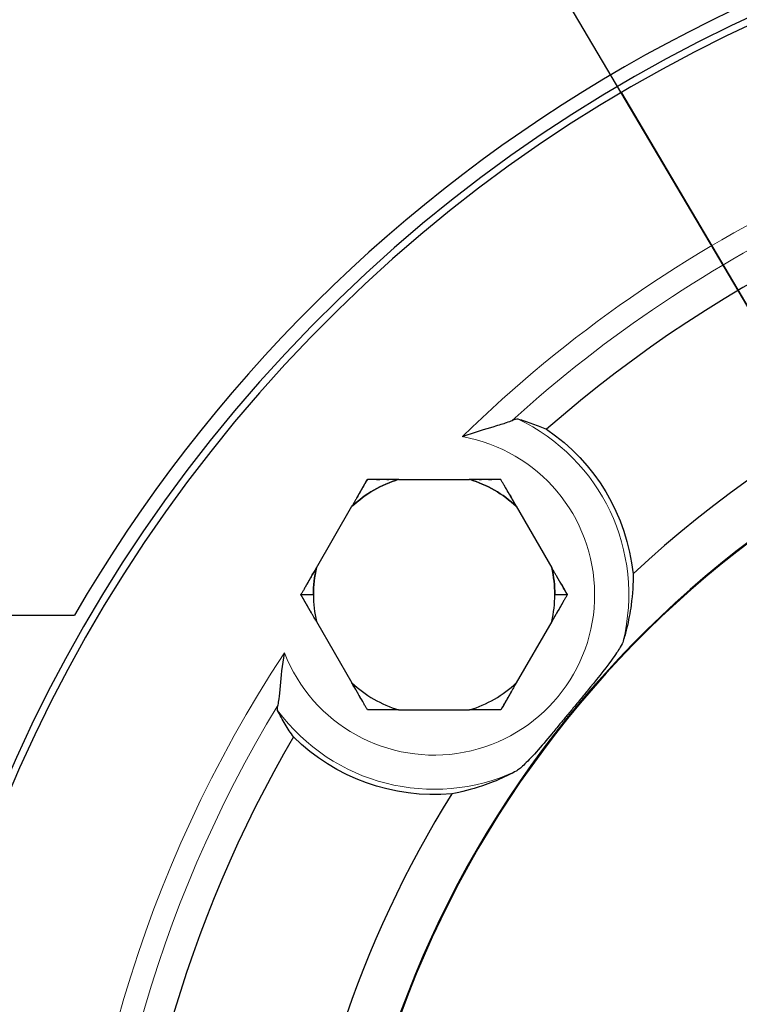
# Model space of a CAD drawing. Header units: millimetres. Extents: x 18 to 610, y -123 to 280.
# Tile 61 of 83: x 383 to 414, y -14 to 29. Entities that reach past the tile are written whole.
import ezdxf

# ---------------------------------------------------------------- set-up
doc = ezdxf.new("R2010")
doc.units = ezdxf.units.MM
doc.linetypes.add('SOLID', pattern=[0])
doc.styles.add('Arial', font='Arial.ttf', dxfattribs={"height": 7})
doc.dimstyles.get("Standard").update_dxf_attribs({"dimtxt": 5, "dimasz": 5, "dimexe": 0.18, "dimexo": 0.0625, "dimgap": 0.09, "dimtad": 0, "dimtih": 1, "dimtoh": 1, "dimdec": 4, "dimzin": 0, "dimdsep": 46, "dimtxsty": 'Arial', "dimcen": 0.09, "dimadec": 0, "dimazin": 0, "dimtfac": 1, "dimtdec": 4, "dimtofl": 0, "dimtmove": 0, "dimatfit": 3, "dimfxl": 0, "dimtolj": 1, "dimtzin": 0, "dimarcsym": 0})

# ---------------------------------------------------------------- blocks, each defined once
blk = doc.blocks.new('*D6')
at = {"color": 0, "lineweight": -2}
for p, q in [((475.144, -86.426), (389.107, 59.337)), ((408.976, 25.674), (471.585, -80.398))]:
    blk.add_line(p, q, dxfattribs=at)
at = {"color": 0}
blk.add_solid([(470.581, -80.991), (472.59, -79.805), (475.144, -86.426)], dxfattribs=at)
at = {"layer": 'Defpoints', "color": 0}
for p in [(408.976, 25.674), (475.144, -86.426)]:
    blk.add_point(p, dxfattribs=at)
at = {"color": 0, "lineweight": 9, "insert": (405.057, 46.609), "char_height": 7, "attachment_point": 5, "rotation": 300.5513, "style": 'Arial'}
blk.add_mtext('\\A1;Ø130.2', dxfattribs=at)
blk = doc.blocks.new('BlockOfViews_7')
at = {"linetype": 'SOLID', "lineweight": 30}
for p, q in [((399.196, 8.69, 14.467), (402.31, 8.69, 14.467)), ((395.587, 4.809, 14.467), (397.144, 7.505, 14.467)), ((404.362, 7.505, 14.467), (405.919, 4.809, 14.467)), ((394.903, 3.624, 14.15), (395.453, 3.624, 14.467)), ((406.053, 3.624, 14.467), (406.603, 3.624, 14.15)), ((385.253, 3.224, -17.473), (385.263, 3.224, -17.473)), ((382.06, 2.724, -11.473), (384.96, 2.724, -11.473)), ((395.587, 2.439, 14.467), (397.144, -0.257, 14.467)), ((405.919, 2.439, 14.467), (404.362, -0.257, 14.467)), ((399.196, -1.442, 14.467), (402.31, -1.442, 14.467))]:
    blk.add_line(p, q, dxfattribs=at)
for centre, radius, start, end in [((442.06, -30.376, -11.473), 66, 90, 149.89971), ((442.06, -30.376, -7.773), 65.4, 48.54992, 318.36116), ((442.06, -30.376, 10.227), 65.086, 48.87291, 318.68174), ((442.06, -30.376, 2.027), 55, 99.154, 131.3879), ((442.06, -30.376, 2.027), 47.75, 97.5366, 133.0053), ((442.06, -30.376, 10.227), 45.553, 33.4651, 175.5936), ((442.06, -30.376, 10.227), 45.519, 33.399, 175.5901), ((400.753, 3.624, 14.467), 5.3, 107.0799, 132.9201), ((400.753, 3.624, 14.467), 5.3, 47.0799, 72.9201), ((400.753, 3.624, 14.467), 5.3, 167.0799, 180), ((400.753, 3.624, 14.467), 5.3, 0, 12.9201), ((400.753, 3.624, 14.467), 5.3, 180, 192.9201), ((400.753, 3.624, 14.467), 5.3, 180, 192.9201), ((400.753, 3.624, 14.467), 5.3, 347.0799, 0), ((400.753, 3.624, 14.467), 5.3, 347.0799, 0), ((400.753, 3.624, 14.467), 5.3, 227.0799, 252.9201), ((400.753, 3.624, 14.467), 5.3, 227.0799, 252.9201), ((400.753, 3.624, 14.467), 5.3, 287.0799, 312.9201), ((400.753, 3.624, 14.467), 5.3, 287.0799, 312.9201), ((442.06, -30.376, 2.027), 55, 149.6959, 178.875), ((442.06, -30.376, 2.027), 47.75, 148.0785, 175.6711)]:
    blk.add_arc(centre, radius, start, end, dxfattribs=at)
at = {"color": 196, "linetype": 'SOLID', "lineweight": 9}
for centre, radius, start, end in [((442.06, -30.376, 10.227), 57.285, 96.1605, 134.3813), ((400.753, 3.624, 8.779), 8.551, 346.1827, 64.5863), ((442.06, -30.376, 10.227), 57.285, 146.7024, 213.2976), ((400.753, 3.624, 8.779), 8.551, 216.4975, 294.901)]:
    blk.add_arc(centre, radius, start, end, dxfattribs=at)
at = {"color": 196, "linetype": 'SOLID', "lineweight": 9, "extrusion": (0, 0, -1)}
for centre, radius, start, end in [((-442.06, -30.376, -9.401), 56.3, 47.7239, 81.7342), ((-400.753, 3.624, -10.227), 7.051, 100.1273, 338.7889), ((-442.06, -30.376, -9.401), 56.3, 328.8077, 31.1923)]:
    blk.add_arc(centre, radius, start, end, dxfattribs=at)
at = {"linetype": 'SOLID', "lineweight": 30, "extrusion": (-2.45015e-16, 0, -1)}
for start, end in [(124.2371, 173.9953), (264.9209, 314.6791)]:
    blk.add_arc((-400.753, 3.624, -2.027), 8.786, start, end, dxfattribs=at)
at = {"linetype": 'SOLID', "lineweight": 30, "extrusion": (0, 0, -1)}
for start, end in [(47.0799, 72.9201), (107.0799, 132.9201), (0, 12.9201), (167.0799, 180)]:
    blk.add_arc((-400.753, 3.624, -14.467), 5.3, start, end, dxfattribs=at)
at = {"linetype": 'SOLID', "lineweight": 30, "extrusion": (-0.866025, 0.5, -9.51527e-13)}
blk.add_arc((-202.949, 2.215, -340.184), 12.435, 101.8388, 106.3028, dxfattribs=at)
at = {"linetype": 'SOLID', "lineweight": 30, "extrusion": (1.18332e-12, 1, -5.09917e-12)}
for start, end in [(75.5633, 76.2778), (77.7303, 78.1612)]:
    blk.add_arc((-401.319, 2.215, 8.69), 12.435, start, end, dxfattribs=at)
at = {"linetype": 'SOLID', "lineweight": 30, "extrusion": (-1.18332e-12, 1, -5.09917e-12)}
for start, end in [(101.8389, 102.2696), (103.7223, 104.4367)]:
    blk.add_arc((-400.187, 2.215, 8.69), 12.435, start, end, dxfattribs=at)
at = {"linetype": 'SOLID', "lineweight": 30, "extrusion": (0.866025, 0.5, -5.62356e-12)}
blk.add_arc((-197.804, 2.215, 353.941), 12.435, 75.5633, 80.1731, dxfattribs=at)
at = {"linetype": 'SOLID', "lineweight": 30, "extrusion": (-0.866025, 0.5, 7.44699e-12)}
blk.add_arc((-204.081, 2.215, -340.184), 12.435, 75.5632, 80.1731, dxfattribs=at)
at = {"linetype": 'SOLID', "lineweight": 30, "extrusion": (0.866025, 0.5, -1.09426e-11)}
blk.add_arc((-196.673, 2.215, 353.941), 12.435, 101.8389, 106.3028, dxfattribs=at)
at = {"linetype": 'SOLID', "lineweight": 30, "extrusion": (-0.866025, -0.5, 9.12311e-12)}
blk.add_arc((197.804, 2.215, -343.808), 12.435, 101.8389, 106.3028, dxfattribs=at)
at = {"linetype": 'SOLID', "lineweight": 30, "extrusion": (0.866025, -0.5, 8.65531e-12)}
blk.add_arc((202.949, 2.215, 350.317), 12.435, 75.5632, 80.1731, dxfattribs=at)
at = {"linetype": 'SOLID', "lineweight": 30, "extrusion": (-0.866025, -0.5, 2.99193e-12)}
blk.add_arc((196.673, 2.215, -343.808), 12.435, 75.5633, 80.1731, dxfattribs=at)
at = {"linetype": 'SOLID', "lineweight": 30, "extrusion": (0.866025, -0.5, -2.16781e-12)}
blk.add_arc((204.081, 2.215, 350.317), 12.435, 101.8388, 106.3028, dxfattribs=at)
at = {"linetype": 'SOLID', "lineweight": 30, "extrusion": (-1.18332e-12, -1, 5.09917e-12)}
blk.add_arc((401.319, 2.215, 1.442), 12.435, 101.8388, 106.3028, dxfattribs=at)
at = {"linetype": 'SOLID', "lineweight": 30, "extrusion": (1.18332e-12, -1, 5.09917e-12)}
blk.add_arc((400.187, 2.215, 1.442), 12.435, 75.5633, 80.1731, dxfattribs=at)
at = {"linetype": 'SOLID', "lineweight": 30}
for points, knots in [([(401.993, 10.566, 10.227), (401.998, 10.567, 10.227), (402.002, 10.569, 10.227), (402.531, 10.762, 10.226), (403.003, 10.903, 10.145), (403.609, 11.083, 9.913), (403.795, 11.138, 9.806), (404.036, 11.218, 9.604), (404.123, 11.25, 9.509), (404.187, 11.281, 9.401)], [-1.965118, -1.965118, -1.965118, -1.965118, -1.956218, -1.956218, -0.969671, -0.969671, -0.388896, -0.388896, -0.000048, -0.000048, -0.000048, -0.000048]), ([(404.187, 11.281, 9.401), (404.242, 11.309, 9.306), (404.29, 11.328, 9.204), (404.37, 11.351, 8.995), (404.401, 11.353, 8.888), (404.423, 11.347, 8.779)], [0.000001, 0.000001, 0.000001, 0.000001, 0.3407237, 0.3407237, 0.6743841, 0.6743841, 0.6743841, 0.6743841]), ([(404.423, 11.347, 8.779), (404.64, 11.286, 7.696), (404.862, 11.214, 6.552), (405.294, 11.058, 4.261), (405.504, 10.973, 3.114), (405.696, 10.888, 2.027)], [0.999786, 0.999786, 0.999786, 0.999786, 4.184941, 4.184941, 7.373204, 7.373204, 7.373204, 7.373204]), ([(397.828, 8.69, 14.15), (397.816, 8.67, 14.156), (397.804, 8.649, 14.163), (397.781, 8.608, 14.177), (397.769, 8.587, 14.183), (397.745, 8.546, 14.197), (397.733, 8.526, 14.203), (397.709, 8.484, 14.216), (397.697, 8.464, 14.222), (397.673, 8.423, 14.235), (397.662, 8.402, 14.241), (397.638, 8.36, 14.254), (397.626, 8.34, 14.26), (397.602, 8.298, 14.272), (397.59, 8.278, 14.278), (397.566, 8.236, 14.29), (397.554, 8.215, 14.296), (397.53, 8.174, 14.308), (397.518, 8.153, 14.314), (397.494, 8.112, 14.325), (397.482, 8.091, 14.331), (397.458, 8.049, 14.342), (397.446, 8.028, 14.347), (397.422, 7.987, 14.358), (397.41, 7.966, 14.363), (397.386, 7.924, 14.374), (397.374, 7.903, 14.379), (397.35, 7.862, 14.389), (397.338, 7.841, 14.394), (397.313, 7.799, 14.404), (397.301, 7.778, 14.409), (397.277, 7.736, 14.418), (397.265, 7.715, 14.423), (397.241, 7.673, 14.432), (397.229, 7.652, 14.437), (397.205, 7.61, 14.446), (397.192, 7.589, 14.45), (397.168, 7.547, 14.459), (397.156, 7.526, 14.463), (397.144, 7.505, 14.467)], [0, 0, 0, 0, 0.042359, 0.042359, 0.0847181, 0.0847181, 0.1270771, 0.1270771, 0.1694361, 0.1694361, 0.2117951, 0.2117951, 0.2541542, 0.2541542, 0.2965132, 0.2965132, 0.3388722, 0.3388722, 0.3812312, 0.3812312, 0.4235903, 0.4235903, 0.4659493, 0.4659493, 0.5083083, 0.5083083, 0.5506673, 0.5506673, 0.5930264, 0.5930264, 0.6353854, 0.6353854, 0.6777444, 0.6777444, 0.7201034, 0.7201034, 0.7624625, 0.7624625, 0.8048215, 0.8048215, 0.8048215, 0.8048215]), ([(399.196, 8.69, 14.467), (399.172, 8.69, 14.463), (399.148, 8.69, 14.459), (399.099, 8.69, 14.45), (399.075, 8.69, 14.446), (399.027, 8.69, 14.437), (399.002, 8.69, 14.432), (398.954, 8.69, 14.423), (398.93, 8.69, 14.418), (398.881, 8.69, 14.409), (398.857, 8.69, 14.404), (398.809, 8.69, 14.394), (398.785, 8.69, 14.389), (398.737, 8.69, 14.379), (398.713, 8.69, 14.374), (398.664, 8.69, 14.363), (398.64, 8.69, 14.358), (398.592, 8.69, 14.347), (398.568, 8.69, 14.342), (398.52, 8.69, 14.331), (398.496, 8.69, 14.325), (398.448, 8.69, 14.314), (398.424, 8.69, 14.308), (398.376, 8.69, 14.296), (398.352, 8.69, 14.29), (398.304, 8.69, 14.278), (398.281, 8.69, 14.272), (398.233, 8.69, 14.26), (398.209, 8.69, 14.254), (398.161, 8.69, 14.241), (398.137, 8.69, 14.235), (398.089, 8.69, 14.222), (398.066, 8.69, 14.216), (398.018, 8.69, 14.203), (397.994, 8.69, 14.197), (397.947, 8.69, 14.183), (397.923, 8.69, 14.177), (397.876, 8.69, 14.163), (397.852, 8.69, 14.156), (397.828, 8.69, 14.15)], [0, 0, 0, 0, 0.0280098, 0.0280098, 0.0560196, 0.0560196, 0.0840294, 0.0840294, 0.1120392, 0.1120392, 0.1400489, 0.1400489, 0.1680587, 0.1680587, 0.1960685, 0.1960685, 0.2240783, 0.2240783, 0.2520881, 0.2520881, 0.2800979, 0.2800979, 0.3081077, 0.3081077, 0.3361175, 0.3361175, 0.3641273, 0.3641273, 0.3921371, 0.3921371, 0.4201468, 0.4201468, 0.4481566, 0.4481566, 0.4761664, 0.4761664, 0.5041762, 0.5041762, 0.532186, 0.532186, 0.532186, 0.532186]), ([(403.678, 8.69, 14.15), (403.654, 8.69, 14.156), (403.631, 8.69, 14.163), (403.583, 8.69, 14.177), (403.559, 8.69, 14.183), (403.512, 8.69, 14.197), (403.488, 8.69, 14.203), (403.441, 8.69, 14.216), (403.417, 8.69, 14.222), (403.369, 8.69, 14.235), (403.345, 8.69, 14.241), (403.297, 8.69, 14.254), (403.274, 8.69, 14.26), (403.226, 8.69, 14.272), (403.202, 8.69, 14.278), (403.154, 8.69, 14.29), (403.13, 8.69, 14.296), (403.082, 8.69, 14.308), (403.058, 8.69, 14.314), (403.01, 8.69, 14.325), (402.986, 8.69, 14.331), (402.938, 8.69, 14.342), (402.914, 8.69, 14.347), (402.866, 8.69, 14.358), (402.842, 8.69, 14.363), (402.794, 8.69, 14.374), (402.77, 8.69, 14.379), (402.721, 8.69, 14.389), (402.697, 8.69, 14.394), (402.649, 8.69, 14.404), (402.625, 8.69, 14.409), (402.576, 8.69, 14.418), (402.552, 8.69, 14.423), (402.504, 8.69, 14.432), (402.48, 8.69, 14.437), (402.431, 8.69, 14.446), (402.407, 8.69, 14.45), (402.358, 8.69, 14.459), (402.334, 8.69, 14.463), (402.31, 8.69, 14.467)], [0, 0, 0, 0, 0.0423631, 0.0423631, 0.0847261, 0.0847261, 0.1270892, 0.1270892, 0.1694523, 0.1694523, 0.2118154, 0.2118154, 0.2541784, 0.2541784, 0.2965415, 0.2965415, 0.3389046, 0.3389046, 0.3812676, 0.3812676, 0.4236307, 0.4236307, 0.4659938, 0.4659938, 0.5083568, 0.5083568, 0.5507199, 0.5507199, 0.593083, 0.593083, 0.6354461, 0.6354461, 0.6778091, 0.6778091, 0.7201722, 0.7201722, 0.7625353, 0.7625353, 0.8048983, 0.8048983, 0.8048983, 0.8048983]), ([(404.362, 7.505, 14.467), (404.35, 7.526, 14.463), (404.338, 7.547, 14.459), (404.314, 7.589, 14.45), (404.302, 7.61, 14.446), (404.277, 7.652, 14.437), (404.265, 7.673, 14.432), (404.241, 7.715, 14.423), (404.229, 7.736, 14.418), (404.205, 7.778, 14.409), (404.193, 7.799, 14.404), (404.169, 7.841, 14.394), (404.157, 7.862, 14.389), (404.132, 7.903, 14.379), (404.12, 7.924, 14.374), (404.096, 7.966, 14.363), (404.084, 7.987, 14.358), (404.06, 8.028, 14.347), (404.048, 8.049, 14.342), (404.024, 8.091, 14.331), (404.012, 8.112, 14.325), (403.988, 8.153, 14.314), (403.976, 8.174, 14.308), (403.952, 8.215, 14.296), (403.94, 8.236, 14.29), (403.916, 8.278, 14.278), (403.904, 8.298, 14.272), (403.88, 8.34, 14.26), (403.869, 8.361, 14.254), (403.845, 8.402, 14.241), (403.833, 8.423, 14.235), (403.809, 8.464, 14.222), (403.797, 8.484, 14.216), (403.773, 8.526, 14.203), (403.761, 8.546, 14.197), (403.737, 8.587, 14.183), (403.726, 8.608, 14.177), (403.702, 8.649, 14.163), (403.69, 8.67, 14.156), (403.678, 8.69, 14.15)], [0, 0, 0, 0, 0.0280135, 0.0280135, 0.056027, 0.056027, 0.0840405, 0.0840405, 0.112054, 0.112054, 0.1400675, 0.1400675, 0.1680811, 0.1680811, 0.1960946, 0.1960946, 0.2241081, 0.2241081, 0.2521216, 0.2521216, 0.2801351, 0.2801351, 0.3081486, 0.3081486, 0.3361621, 0.3361621, 0.3641756, 0.3641756, 0.3921891, 0.3921891, 0.4202026, 0.4202026, 0.4482162, 0.4482162, 0.4762297, 0.4762297, 0.5042432, 0.5042432, 0.5322567, 0.5322567, 0.5322567, 0.5322567]), ([(395.587, 4.809, 14.467), (395.575, 4.788, 14.463), (395.563, 4.767, 14.459), (395.539, 4.725, 14.45), (395.527, 4.704, 14.446), (395.502, 4.662, 14.437), (395.49, 4.641, 14.432), (395.466, 4.599, 14.423), (395.454, 4.578, 14.418), (395.43, 4.536, 14.409), (395.418, 4.515, 14.404), (395.393, 4.473, 14.394), (395.381, 4.453, 14.389), (395.357, 4.411, 14.379), (395.345, 4.39, 14.374), (395.321, 4.348, 14.363), (395.309, 4.327, 14.358), (395.285, 4.286, 14.347), (395.273, 4.265, 14.342), (395.249, 4.223, 14.331), (395.237, 4.202, 14.325), (395.213, 4.161, 14.314), (395.201, 4.14, 14.308), (395.177, 4.099, 14.296), (395.165, 4.078, 14.29), (395.141, 4.036, 14.278), (395.129, 4.016, 14.272), (395.105, 3.974, 14.26), (395.093, 3.954, 14.254), (395.069, 3.912, 14.241), (395.058, 3.892, 14.235), (395.034, 3.85, 14.222), (395.022, 3.83, 14.216), (394.998, 3.788, 14.203), (394.986, 3.768, 14.196), (394.962, 3.727, 14.183), (394.951, 3.706, 14.177), (394.927, 3.665, 14.163), (394.915, 3.644, 14.156), (394.903, 3.624, 14.15)], [0, 0, 0, 0, 0.0280169, 0.0280169, 0.0560337, 0.0560337, 0.0840506, 0.0840506, 0.1120674, 0.1120674, 0.1400843, 0.1400843, 0.1681012, 0.1681012, 0.196118, 0.196118, 0.2241349, 0.2241349, 0.2521517, 0.2521517, 0.2801686, 0.2801686, 0.3081855, 0.3081855, 0.3362023, 0.3362023, 0.3642192, 0.3642192, 0.392236, 0.392236, 0.4202529, 0.4202529, 0.4482698, 0.4482698, 0.4762866, 0.4762866, 0.5043035, 0.5043035, 0.5323203, 0.5323203, 0.5323203, 0.5323203]), ([(406.603, 3.624, 14.15), (406.591, 3.644, 14.156), (406.579, 3.665, 14.163), (406.556, 3.706, 14.177), (406.544, 3.727, 14.183), (406.52, 3.768, 14.197), (406.508, 3.788, 14.203), (406.484, 3.83, 14.216), (406.472, 3.85, 14.222), (406.449, 3.892, 14.235), (406.437, 3.912, 14.241), (406.413, 3.954, 14.254), (406.401, 3.974, 14.26), (406.377, 4.016, 14.272), (406.365, 4.036, 14.278), (406.341, 4.078, 14.29), (406.329, 4.099, 14.296), (406.305, 4.14, 14.308), (406.293, 4.161, 14.314), (406.269, 4.203, 14.325), (406.257, 4.223, 14.331), (406.233, 4.265, 14.342), (406.221, 4.286, 14.347), (406.197, 4.327, 14.358), (406.185, 4.348, 14.363), (406.161, 4.39, 14.374), (406.149, 4.411, 14.379), (406.125, 4.453, 14.389), (406.113, 4.473, 14.394), (406.089, 4.515, 14.404), (406.076, 4.536, 14.409), (406.052, 4.578, 14.418), (406.04, 4.599, 14.423), (406.016, 4.641, 14.432), (406.004, 4.662, 14.437), (405.98, 4.704, 14.446), (405.968, 4.725, 14.45), (405.943, 4.767, 14.459), (405.931, 4.788, 14.463), (405.919, 4.809, 14.467)], [0, 0, 0, 0, 0.0423557, 0.0423557, 0.0847113, 0.0847113, 0.127067, 0.127067, 0.1694227, 0.1694227, 0.2117784, 0.2117784, 0.254134, 0.254134, 0.2964897, 0.2964897, 0.3388454, 0.3388454, 0.3812011, 0.3812011, 0.4235567, 0.4235567, 0.4659124, 0.4659124, 0.5082681, 0.5082681, 0.5506237, 0.5506237, 0.5929794, 0.5929794, 0.6353351, 0.6353351, 0.6776908, 0.6776908, 0.7200464, 0.7200464, 0.7624021, 0.7624021, 0.8047578, 0.8047578, 0.8047578, 0.8047578]), ([(409.491, 4.543, 2.027), (409.495, 4.127, 3.171), (409.472, 3.664, 4.369), (409.36, 2.833, 6.3), (409.297, 2.489, 7.048), (409.164, 1.949, 8.111), (409.114, 1.768, 8.451), (409.056, 1.582, 8.779)], [1.040291, 1.040291, 1.040291, 1.040291, 4.553172, 4.553172, 6.829758, 6.829758, 7.937867, 7.937867, 7.937867, 7.937867]), ([(395.587, 2.439, 14.467), (395.575, 2.46, 14.463), (395.563, 2.481, 14.459), (395.539, 2.523, 14.45), (395.527, 2.544, 14.446), (395.502, 2.586, 14.437), (395.49, 2.607, 14.432), (395.466, 2.649, 14.423), (395.454, 2.67, 14.418), (395.43, 2.712, 14.409), (395.418, 2.733, 14.404), (395.393, 2.774, 14.394), (395.381, 2.795, 14.389), (395.357, 2.837, 14.379), (395.345, 2.858, 14.374), (395.321, 2.9, 14.363), (395.309, 2.92, 14.358), (395.285, 2.962, 14.347), (395.273, 2.983, 14.342), (395.249, 3.025, 14.331), (395.237, 3.045, 14.325), (395.213, 3.087, 14.314), (395.201, 3.108, 14.308), (395.177, 3.149, 14.296), (395.165, 3.17, 14.29), (395.141, 3.211, 14.278), (395.129, 3.232, 14.272), (395.105, 3.274, 14.26), (395.093, 3.294, 14.254), (395.069, 3.336, 14.241), (395.058, 3.356, 14.235), (395.034, 3.398, 14.222), (395.022, 3.418, 14.216), (394.998, 3.459, 14.203), (394.986, 3.48, 14.196), (394.962, 3.521, 14.183), (394.951, 3.542, 14.177), (394.927, 3.583, 14.163), (394.915, 3.603, 14.156), (394.903, 3.624, 14.15)], [0, 0, 0, 0, 0.0280169, 0.0280169, 0.0560337, 0.0560337, 0.0840506, 0.0840506, 0.1120674, 0.1120674, 0.1400843, 0.1400843, 0.1681012, 0.1681012, 0.196118, 0.196118, 0.2241349, 0.2241349, 0.2521517, 0.2521517, 0.2801686, 0.2801686, 0.3081855, 0.3081855, 0.3362023, 0.3362023, 0.3642192, 0.3642192, 0.392236, 0.392236, 0.4202529, 0.4202529, 0.4482698, 0.4482698, 0.4762866, 0.4762866, 0.5043035, 0.5043035, 0.5323203, 0.5323203, 0.5323203, 0.5323203]), ([(406.603, 3.624, 14.15), (406.591, 3.603, 14.156), (406.579, 3.583, 14.163), (406.556, 3.542, 14.177), (406.544, 3.521, 14.183), (406.52, 3.48, 14.197), (406.508, 3.459, 14.203), (406.484, 3.418, 14.216), (406.472, 3.398, 14.222), (406.449, 3.356, 14.235), (406.437, 3.336, 14.241), (406.413, 3.294, 14.254), (406.401, 3.273, 14.26), (406.377, 3.232, 14.272), (406.365, 3.211, 14.278), (406.341, 3.17, 14.29), (406.329, 3.149, 14.296), (406.305, 3.108, 14.308), (406.293, 3.087, 14.314), (406.269, 3.045, 14.325), (406.257, 3.025, 14.331), (406.233, 2.983, 14.342), (406.221, 2.962, 14.347), (406.197, 2.92, 14.358), (406.185, 2.9, 14.363), (406.161, 2.858, 14.374), (406.149, 2.837, 14.379), (406.125, 2.795, 14.389), (406.113, 2.774, 14.394), (406.089, 2.733, 14.404), (406.076, 2.712, 14.409), (406.052, 2.67, 14.418), (406.04, 2.649, 14.423), (406.016, 2.607, 14.432), (406.004, 2.586, 14.437), (405.98, 2.544, 14.446), (405.968, 2.523, 14.45), (405.943, 2.481, 14.459), (405.931, 2.46, 14.463), (405.919, 2.439, 14.467)], [0, 0, 0, 0, 0.0423557, 0.0423557, 0.0847113, 0.0847113, 0.127067, 0.127067, 0.1694227, 0.1694227, 0.2117784, 0.2117784, 0.254134, 0.254134, 0.2964897, 0.2964897, 0.3388454, 0.3388454, 0.3812011, 0.3812011, 0.4235567, 0.4235567, 0.4659124, 0.4659124, 0.5082681, 0.5082681, 0.5506237, 0.5506237, 0.5929794, 0.5929794, 0.6353351, 0.6353351, 0.6776908, 0.6776908, 0.7200464, 0.7200464, 0.7624021, 0.7624021, 0.8047578, 0.8047578, 0.8047578, 0.8047578]), ([(409.056, 1.582, 8.779), (409.033, 1.507, 8.912), (408.986, 1.413, 9.031), (408.844, 1.167, 9.28), (408.719, 0.98, 9.424), (408.229, 0.314, 9.773), (407.833, -0.171, 9.882), (407.356, -0.754, 9.95), (407.238, -0.897, 9.962), (407.058, -1.117, 9.973), (406.993, -1.194, 9.975), (406.877, -1.336, 9.977), (406.824, -1.4, 9.978), (406.711, -1.538, 9.976), (406.65, -1.612, 9.974), (406.487, -1.809, 9.966), (406.384, -1.934, 9.957), (406.162, -2.204, 9.93), (406.04, -2.35, 9.909), (405.697, -2.762, 9.833), (405.466, -3.035, 9.757), (405.009, -3.549, 9.521), (404.829, -3.736, 9.379), (404.623, -3.929, 9.17), (404.558, -3.986, 9.095), (404.446, -4.074, 8.941), (404.397, -4.108, 8.863), (404.353, -4.132, 8.779)], [0, 0, 0, 0, 0.463384, 0.463384, 1.12887, 1.12887, 2.310299, 2.310299, 2.689403, 2.689403, 2.896978, 2.896978, 3.068045, 3.068045, 3.26456, 3.26456, 3.596541, 3.596541, 3.986816, 3.986816, 4.713108, 4.713108, 5.482845, 5.482845, 5.847384, 5.847384, 6.161059, 6.161059, 6.161059, 6.161059]), ([(393.899, -1.218, 9.401), (393.918, -1.149, 9.509), (393.932, -1.058, 9.604), (393.964, -0.806, 9.806), (393.982, -0.612, 9.913), (394.042, 0.016, 10.145), (394.09, 0.507, 10.226), (394.178, 1.063, 10.227), (394.179, 1.068, 10.227), (394.179, 1.073, 10.227)], [-3.3142, -3.3142, -3.3142, -3.3142, -2.655402, -2.655402, -1.671437, -1.671437, 0, 0, 0.015079, 0.015079, 0.015079, 0.015079]), ([(397.828, -1.442, 14.15), (397.816, -1.422, 14.156), (397.804, -1.401, 14.163), (397.781, -1.36, 14.177), (397.769, -1.34, 14.183), (397.745, -1.298, 14.197), (397.733, -1.278, 14.203), (397.709, -1.237, 14.216), (397.697, -1.216, 14.222), (397.673, -1.175, 14.235), (397.662, -1.154, 14.241), (397.638, -1.113, 14.254), (397.626, -1.092, 14.26), (397.602, -1.051, 14.272), (397.59, -1.03, 14.278), (397.566, -0.988, 14.29), (397.554, -0.968, 14.296), (397.53, -0.926, 14.308), (397.518, -0.905, 14.314), (397.494, -0.864, 14.325), (397.482, -0.843, 14.331), (397.458, -0.801, 14.342), (397.446, -0.781, 14.347), (397.422, -0.739, 14.358), (397.41, -0.718, 14.363), (397.386, -0.676, 14.374), (397.374, -0.655, 14.379), (397.35, -0.614, 14.389), (397.338, -0.593, 14.394), (397.313, -0.551, 14.404), (397.301, -0.53, 14.409), (397.277, -0.488, 14.418), (397.265, -0.467, 14.423), (397.241, -0.425, 14.432), (397.229, -0.404, 14.437), (397.205, -0.362, 14.446), (397.192, -0.341, 14.45), (397.168, -0.299, 14.459), (397.156, -0.278, 14.463), (397.144, -0.257, 14.467)], [0, 0, 0, 0, 0.042359, 0.042359, 0.0847181, 0.0847181, 0.1270771, 0.1270771, 0.1694361, 0.1694361, 0.2117951, 0.2117951, 0.2541542, 0.2541542, 0.2965132, 0.2965132, 0.3388722, 0.3388722, 0.3812312, 0.3812312, 0.4235903, 0.4235903, 0.4659493, 0.4659493, 0.5083083, 0.5083083, 0.5506673, 0.5506673, 0.5930264, 0.5930264, 0.6353854, 0.6353854, 0.6777444, 0.6777444, 0.7201034, 0.7201034, 0.7624625, 0.7624625, 0.8048215, 0.8048215, 0.8048215, 0.8048215]), ([(404.362, -0.257, 14.467), (404.35, -0.278, 14.463), (404.338, -0.299, 14.459), (404.314, -0.341, 14.45), (404.302, -0.362, 14.446), (404.277, -0.404, 14.437), (404.265, -0.425, 14.432), (404.241, -0.467, 14.423), (404.229, -0.488, 14.418), (404.205, -0.53, 14.409), (404.193, -0.551, 14.404), (404.169, -0.593, 14.394), (404.157, -0.614, 14.389), (404.132, -0.656, 14.379), (404.12, -0.676, 14.374), (404.096, -0.718, 14.363), (404.084, -0.739, 14.358), (404.06, -0.781, 14.347), (404.048, -0.801, 14.342), (404.024, -0.843, 14.331), (404.012, -0.864, 14.325), (403.988, -0.905, 14.314), (403.976, -0.926, 14.308), (403.952, -0.968, 14.296), (403.94, -0.988, 14.29), (403.916, -1.03, 14.278), (403.904, -1.051, 14.272), (403.88, -1.092, 14.26), (403.869, -1.113, 14.254), (403.845, -1.154, 14.241), (403.833, -1.175, 14.235), (403.809, -1.216, 14.222), (403.797, -1.237, 14.216), (403.773, -1.278, 14.203), (403.761, -1.298, 14.197), (403.737, -1.34, 14.183), (403.726, -1.36, 14.177), (403.702, -1.401, 14.163), (403.69, -1.422, 14.156), (403.678, -1.442, 14.15)], [0, 0, 0, 0, 0.0280135, 0.0280135, 0.056027, 0.056027, 0.0840405, 0.0840405, 0.112054, 0.112054, 0.1400675, 0.1400675, 0.1680811, 0.1680811, 0.1960946, 0.1960946, 0.2241081, 0.2241081, 0.2521216, 0.2521216, 0.2801351, 0.2801351, 0.3081486, 0.3081486, 0.3361621, 0.3361621, 0.3641756, 0.3641756, 0.3921891, 0.3921891, 0.4202026, 0.4202026, 0.4482162, 0.4482162, 0.4762297, 0.4762297, 0.5042432, 0.5042432, 0.5322567, 0.5322567, 0.5322567, 0.5322567]), ([(393.879, -1.462, 8.779), (393.869, -1.442, 8.888), (393.866, -1.411, 8.995), (393.872, -1.328, 9.204), (393.882, -1.277, 9.306), (393.899, -1.218, 9.401)], [0, 0, 0, 0, 0.3334746, 0.3334746, 0.6740164, 0.6740164, 0.6740164, 0.6740164]), ([(394.575, -2.624, 2.027), (394.454, -2.451, 3.114), (394.331, -2.262, 4.261), (394.094, -1.868, 6.552), (393.981, -1.663, 7.696), (393.879, -1.462, 8.779)], [0.996678, 0.996678, 0.996678, 0.996678, 4.184941, 4.184941, 7.370096, 7.370096, 7.370096, 7.370096]), ([(399.196, -1.442, 14.467), (399.172, -1.442, 14.463), (399.148, -1.442, 14.459), (399.099, -1.442, 14.45), (399.075, -1.442, 14.446), (399.027, -1.442, 14.437), (399.002, -1.442, 14.432), (398.954, -1.442, 14.423), (398.93, -1.442, 14.418), (398.881, -1.442, 14.409), (398.857, -1.442, 14.404), (398.809, -1.442, 14.394), (398.785, -1.442, 14.389), (398.737, -1.442, 14.379), (398.713, -1.442, 14.374), (398.664, -1.442, 14.363), (398.64, -1.442, 14.358), (398.592, -1.442, 14.347), (398.568, -1.442, 14.342), (398.52, -1.442, 14.331), (398.496, -1.442, 14.325), (398.448, -1.442, 14.314), (398.424, -1.442, 14.308), (398.376, -1.442, 14.296), (398.352, -1.442, 14.29), (398.304, -1.442, 14.278), (398.281, -1.442, 14.272), (398.233, -1.442, 14.26), (398.209, -1.442, 14.254), (398.161, -1.442, 14.241), (398.137, -1.442, 14.235), (398.089, -1.442, 14.222), (398.066, -1.442, 14.216), (398.018, -1.442, 14.203), (397.994, -1.442, 14.197), (397.947, -1.442, 14.183), (397.923, -1.442, 14.177), (397.876, -1.442, 14.163), (397.852, -1.442, 14.156), (397.828, -1.442, 14.15)], [0, 0, 0, 0, 0.0280098, 0.0280098, 0.0560196, 0.0560196, 0.0840294, 0.0840294, 0.1120392, 0.1120392, 0.1400489, 0.1400489, 0.1680587, 0.1680587, 0.1960685, 0.1960685, 0.2240783, 0.2240783, 0.2520881, 0.2520881, 0.2800979, 0.2800979, 0.3081077, 0.3081077, 0.3361175, 0.3361175, 0.3641273, 0.3641273, 0.3921371, 0.3921371, 0.4201468, 0.4201468, 0.4481566, 0.4481566, 0.4761664, 0.4761664, 0.5041762, 0.5041762, 0.532186, 0.532186, 0.532186, 0.532186]), ([(403.678, -1.442, 14.15), (403.654, -1.442, 14.156), (403.631, -1.442, 14.163), (403.583, -1.442, 14.177), (403.559, -1.442, 14.183), (403.512, -1.442, 14.197), (403.488, -1.442, 14.203), (403.441, -1.442, 14.216), (403.417, -1.442, 14.222), (403.369, -1.442, 14.235), (403.345, -1.442, 14.241), (403.297, -1.442, 14.254), (403.274, -1.442, 14.26), (403.226, -1.442, 14.272), (403.202, -1.442, 14.278), (403.154, -1.442, 14.29), (403.13, -1.442, 14.296), (403.082, -1.442, 14.308), (403.058, -1.442, 14.314), (403.01, -1.442, 14.325), (402.986, -1.442, 14.331), (402.938, -1.442, 14.342), (402.914, -1.442, 14.347), (402.866, -1.442, 14.358), (402.842, -1.442, 14.363), (402.794, -1.442, 14.374), (402.77, -1.442, 14.379), (402.721, -1.442, 14.389), (402.697, -1.442, 14.394), (402.649, -1.442, 14.404), (402.625, -1.442, 14.409), (402.576, -1.442, 14.418), (402.552, -1.442, 14.423), (402.504, -1.442, 14.432), (402.48, -1.442, 14.437), (402.431, -1.442, 14.446), (402.407, -1.442, 14.45), (402.358, -1.442, 14.459), (402.334, -1.442, 14.463), (402.31, -1.442, 14.467)], [0, 0, 0, 0, 0.0423631, 0.0423631, 0.0847261, 0.0847261, 0.1270892, 0.1270892, 0.1694523, 0.1694523, 0.2118154, 0.2118154, 0.2541784, 0.2541784, 0.2965415, 0.2965415, 0.3389046, 0.3389046, 0.3812676, 0.3812676, 0.4236307, 0.4236307, 0.4659938, 0.4659938, 0.5083568, 0.5083568, 0.5507199, 0.5507199, 0.593083, 0.593083, 0.6354461, 0.6354461, 0.6778091, 0.6778091, 0.7201722, 0.7201722, 0.7625353, 0.7625353, 0.8048983, 0.8048983, 0.8048983, 0.8048983]), ([(404.353, -4.132, 8.779), (404.182, -4.224, 8.451), (404.014, -4.308, 8.111), (403.51, -4.542, 7.048), (403.184, -4.671, 6.3), (402.39, -4.94, 4.369), (401.94, -5.052, 3.171), (401.531, -5.128, 2.027)], [1.168477, 1.168477, 1.168477, 1.168477, 2.276586, 2.276586, 4.553172, 4.553172, 8.066053, 8.066053, 8.066053, 8.066053])]:
    blk.add_open_spline(points, degree=3, knots=knots, dxfattribs=at)

msp = doc.modelspace()

# ---------------------------------------------------------------- block references
msp.add_blockref('BlockOfViews_7', (0, 0))

# ---------------------------------------------------------------- dimensions: what is measured, and where the dimension line sits
at = {"lineweight": 9}
dim = msp.add_diameter_dim_2p(p1=(408.976, 25.674), p2=(475.144, -86.426), dimstyle='Standard', override={"dimtxt": 7, "dimasz": 7, "dimexe": 1.96, "dimexo": 0, "dimgap": 3.5, "dimtad": 1, "dimtih": 0, "dimtoh": 0, "dimdec": 1, "dimlfac": 1, "dimpost": '״<>', "dimse1": 0, "dimse2": 0, "dimtofl": 1}, dxfattribs=at)
dim.commit()
dim.dimension.update_dxf_attribs({"geometry": '*D6', "text_midpoint": (398.799, 42.916), "dimtype": 163})

doc.saveas('drawing.dxf')
